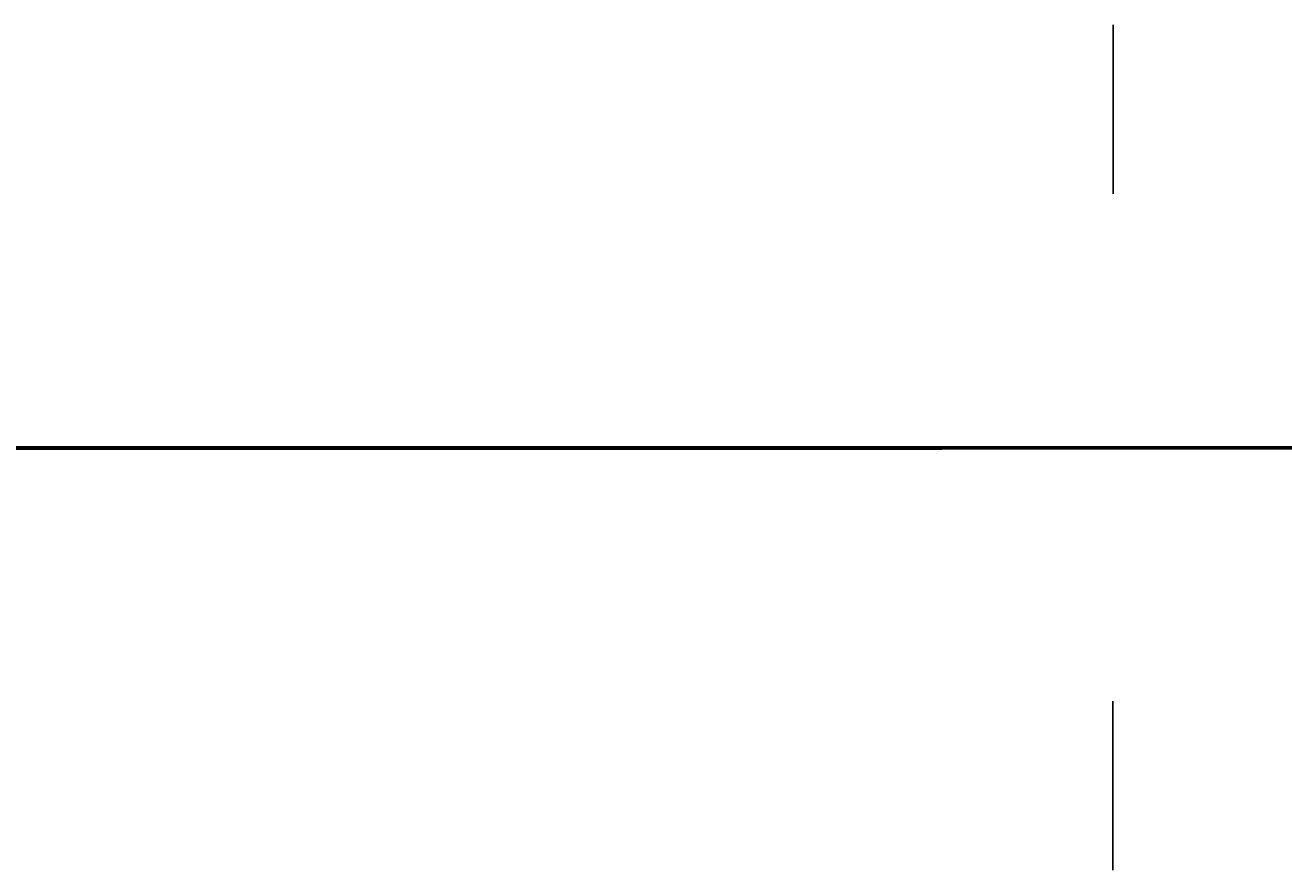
# Model space of a CAD drawing. Header units: millimetres. Extents: x -12354389001 to 271431, y -126469 to 48347.
# Tile 69 of 79: x -12325557679 to -12325311841, y -126072 to 41082. Entities that reach past the tile are written whole.
import ezdxf
from ezdxf.enums import TextEntityAlignment as Align

# ---------------------------------------------------------------- set-up
doc = ezdxf.new("R2010")
doc.units = ezdxf.units.MM
for name, pattern in [('1', [0]), ('4', [5, 3, -2]), ('BGS', [10, 0, 10])]:
    doc.linetypes.add(name, pattern=pattern)
doc.layers.get('0').update_dxf_attribs({"lineweight": 9})
doc.layers.add('00 opisy', color=7, linetype='Continuous', lineweight=25)
doc.layers.add('EBUPP', color=7, linetype='1', lineweight=30)
for name, color, linetype in [('EADOD', 7, 'Continuous'), ('EBUOA', 7, 'Continuous'), ('EDZPD', 3, '1'), ('OPIS', 7, '1'), ('SDROK', 7, 'Continuous'), ('SDRPK', 7, '1'), ('SZNPM', 7, 'Continuous'), ('SZOPO', 7, 'BGS'), ('SZZPZ', 102, 'Continuous'), ('UCCOA', 6, 'Continuous'), ('UCCOO', 6, 'Continuous'), ('UCCPOR', 6, '1'), ('UCCTO', 6, 'Continuous'), ('UEEOO', 1, 'Continuous'), ('UEEPA', 1, '1'), ('UEEPON', 1, '1'), ('UEETO', 1, 'Continuous'), ('UGGOA', 2, 'Continuous'), ('UGGOO', 2, 'Continuous'), ('UGGPA', 2, '1'), ('UGGPOR', 2, '1'), ('UKKOA', 7, 'Continuous'), ('UKKOO', 1, 'Continuous'), ('UKKPA', 1, '1'), ('UKKPB', 1, '1'), ('UKKTO', 1, 'Continuous'), ('UTTOA', 7, 'Continuous'), ('UTTOO', 2, 'Continuous'), ('UTTPA', 1, '1'), ('UTTPO', 1, '1'), ('UTTTO', 2, 'Continuous'), ('UWWOO', 5, 'Continuous'), ('UWWPA', 5, '1'), ('UWWPO', 5, '4'), ('UWWTO', 5, 'Continuous'), ('WUKOS', 7, 'Continuous'), ('WUKPS', 7, '1'), ('ZAKRES', 2, '1')]:
    doc.layers.add(name, color=color, linetype=linetype)
doc.styles.get("Standard").update_dxf_attribs({"font": 'arial.ttf'})

# ---------------------------------------------------------------- blocks, each defined once
blk = doc.blocks.new('GRO')
blk.add_circle((0, 0), 0.09)
blk = doc.blocks.new('DLI')
blk.add_circle((0, 0), 0.09)
for centre, start, end in [((0, 0.750093), 30.14144, 149.85856), ((-0.713298, 0.231779), 102.145781, 221.858708), ((0.713298, 0.231779), 318.141292, 77.854219), ((-0.440797, -0.606751), 174.149498, 293.852913), ((0.440797, -0.606751), 246.147087, 5.850502)]:
    blk.add_arc(centre, 0.75, start, end)
blk = doc.blocks.new('TRA')
for p, q in [((-5.5, 2.7539), (-5.5, 1.7539)), ((-4.5, 2.7539), (-4.5, 1.7539)), ((4.5, 2.7539), (4.5, 1.7539)), ((5.5, 2.7539), (5.5, 1.7539)), ((-0.5, -2.2461), (-0.5, -3.2461)), ((0.5, -2.2461), (0.5, -3.2461))]:
    blk.add_line(p, q)
blk = doc.blocks.new('SLS')
blk.add_circle((0, 0), 0.35)
blk = doc.blocks.new('LAT')
for p, q in [((0, 1.2), (0, 2)), ((-2, 0), (-1.2, 0)), ((1.2, 0), (2, 0)), ((0, -1.2), (0, -2))]:
    blk.add_line(p, q)
blk = doc.blocks.new('USW')
blk.add_line((0, -0.35), (0, 0.35))
blk = doc.blocks.new('ZAS')
for p, q in [((0.25, 0.25), (-0.25, 0.25)), ((-0.25, 0.25), (-0.25, -0.25)), ((0.25, -0.25), (0.25, 0.25)), ((-0.25, -0.25), (0.25, -0.25))]:
    blk.add_line(p, q)
blk = doc.blocks.new('WLD')
for p, q in [((0.75, 0.5), (-0.75, 0.5)), ((-0.75, 0.5), (-0.75, -0.5)), ((0.75, -0.5), (0.75, 0.5)), ((-0.75, -0.5), (0.75, -0.5))]:
    blk.add_line(p, q)
blk = doc.blocks.new('KRA')
for p, q in [((-0.75, -0.3571), (-0.75, 0.3571)), ((-0.75, 0.3571), (0.75, 0.3571)), ((-0.25, -0.3571), (-0.25, 0.3571)), ((0.25, -0.3571), (0.25, 0.3571)), ((0.75, 0.3571), (0.75, -0.3571)), ((0.75, -0.3571), (-0.75, -0.3571))]:
    blk.add_line(p, q)
blk = doc.blocks.new('WLZ')
blk.add_circle((0, 0), 0.4)
blk = doc.blocks.new('HYP')
for p, q in [((0, 1.5), (-0.5303, 0.9697)), ((0, 1.5), (0.5303, 0.9697)), ((0, 0.75), (0, 1.5))]:
    blk.add_line(p, q)
blk.add_circle((0, 0), 0.75)
blk = doc.blocks.new('WSP')
blk.add_circle((0, 0), 0.09)
blk = doc.blocks.new('Wrocławska 82')
at = {"layer": 'EBUPP', "linetype": '1'}
for p, q in [((-294961.41, 34116.26), (-294947.62, 34112.88)), ((-294947.62, 34112.88), (-294954, 34086.92)), ((-294957.22, 34066.8), (-294945.09, 34063.89)), ((-294945.09, 34063.89), (-294948.38, 34050.23)), ((-294948.38, 34050.23), (-294956.95, 34052.29)), ((-294957.79, 33767.56), (-294948.76, 33765)), ((-294947.46, 33760.77), (-294966.13, 33766.05)), ((-294948.76, 33765), (-294949.77, 33761.43))]:
    blk.add_line(p, q, dxfattribs=at)
at = {"layer": 'EDZPD', "linetype": '1'}
for p, q in [((-294962.75, 34165.37), (-294953.03, 34160.59)), ((-294953.03, 34160.59), (-294952.3, 34161.75)), ((-294953.03, 34160.59), (-294942.91, 34153.51)), ((-294974.48, 34137.71), (-294952.4, 34131.45)), ((-294952.4, 34131.45), (-294915.31, 34103.03)), ((-294944.14, 33828.21), (-294970.04, 33781.51)), ((-294952.75, 33776.32), (-294970.04, 33781.51)), ((-294941.48, 33773.08), (-294952.75, 33776.32))]:
    blk.add_line(p, q, dxfattribs=at)
at = {"layer": 'SDRPK', "linetype": '4'}
for p, q in [((-294936.37, 34149.84), (-294948.23, 34160.54)), ((-294946.21, 34113.43), (-294962.25, 34117.57)), ((-294949.62, 34099.65), (-294946.25, 34113.27)), ((-294953.15, 34085.5), (-294950.03, 34097.9)), ((-294948.03, 34080.85), (-294944.43, 34095.38)), ((-294975.1, 34087.36), (-294948.03, 34080.85)), ((-294969.79, 34084.61), (-294938.43, 34076.84)), ((-294943.75, 34064.62), (-294955.23, 34067.35)), ((-294947.72, 34049), (-294943.75, 34064.62)), ((-294940.76, 34058.93), (-294947.62, 34030.01)), ((-294956.06, 34051.02), (-294947.72, 34049)), ((-294947.62, 34030.01), (-294956.07, 34032.28)), ((-294956.61, 34031.59), (-294947.23, 34029.26)), ((-294957.16, 34029.29), (-294947.79, 34026.94)), ((-294956.76, 34028.7), (-294948.63, 34026.34)), ((-294948.63, 34026.34), (-294954.72, 34000.35)), ((-294946.62, 34000), (-294947.83, 33994.94)), ((-294947.88, 33980.83), (-294948.57, 33977.99)), ((-294948.57, 33977.99), (-294947.33, 33977.69)), ((-294927.78, 33960.8), (-294956.72, 33967.7)), ((-294936.94, 33959.82), (-294956.95, 33964.74)), ((-294957.07, 33964.17), (-294937.08, 33959.26)), ((-294925.32, 33950.59), (-294953.66, 33957.6)), ((-294925.94, 33948.46), (-294954.21, 33955.52)), ((-294944.97, 33853.92), (-294947.85, 33854.58)), ((-294945.72, 33850.96), (-294948.55, 33851.61)), ((-294945.09, 33843.34), (-294950.18, 33844.51)), ((-294933.49, 33838.09), (-294950.76, 33842.07))]:
    blk.add_line(p, q, dxfattribs=at)
at = {"layer": 'SDRPK', "linetype": '1'}
for p, q in [((-294955.45, 34157.47), (-294950.57, 34155.53)), ((-294950.57, 34155.53), (-294948.31, 34154.25)), ((-294948.31, 34154.25), (-294944.5, 34151.75)), ((-294956.21, 34149.98), (-294952.17, 34148.41)), ((-294952.17, 34148.41), (-294944.24, 34144.81)), ((-294954.93, 34138.08), (-294948.46, 34134.8)), ((-294955.86, 34135.96), (-294950.03, 34134.31)), ((-294948.46, 34134.8), (-294943.44, 34131.93)), ((-294952.59, 34130.9), (-294945.48, 34128.5)), ((-294950.82, 34099.91), (-294949, 34099.47)), ((-294949, 34099.47), (-294949.44, 34097.66)), ((-294949.44, 34097.66), (-294951.25, 34098.1)), ((-294945.12, 34073.41), (-294967.36, 34078.53)), ((-294946.96, 34068.29), (-294957.67, 34071.01)), ((-294947.74, 34027.16), (-294943.5, 34044.93)), ((-294954.13, 34000.06), (-294947.74, 34027.16)), ((-294944.96, 34015.14), (-294948.58, 34000.03)), ((-294948.59, 34000), (-294949.75, 33994.98)), ((-294948.58, 34000.03), (-294948.59, 34000)), ((-294998.3, 33993.18), (-294919.48, 33973.86)), ((-294914.93, 33943.43), (-295031.34, 33971.7)), ((-294931.78, 33940.05), (-295016.3, 33960.57)), ((-295004.82, 33901.12), (-294946.88, 33887.19)), ((-295012.32, 33898.07), (-294945.64, 33882.04)), ((-294948.29, 33852.75), (-294946.35, 33860.94)), ((-294950.85, 33841.69), (-294948.29, 33852.75)), ((-294953.95, 33827.95), (-294950.85, 33841.69)), ((-294948.21, 33800.64), (-294941.91, 33811.42)), ((-294954.83, 33797.75), (-294947.12, 33810.13)), ((-294956.79, 33778.21), (-294938.53, 33808.25)), ((-294960.6, 33779.86), (-294948.21, 33800.64)), ((-294957.97, 33780.46), (-294945.76, 33800.59)), ((-294952.67, 33776.24), (-294956.79, 33778.21)), ((-294955.96, 33772.66), (-294952.67, 33776.24)), ((-294952.67, 33776.24), (-294941.94, 33773.11)), ((-294955.96, 33772.66), (-294943.33, 33768.4)), ((-294955.54, 33766.92), (-294953, 33767.79)), ((-294953, 33767.79), (-294945.02, 33765.21))]:
    blk.add_line(p, q, dxfattribs=at)
for centre, radius, start, end in [((-294967.8226, 34120.3478), 34.68, 49.17378, 69.53977), ((-294965.4291, 34088.9844), 47.87, 57.72881, 71.2351), ((-294938.5318, 33995.4953), 11.23, 182.63004, 257.77389), ((-295088.0399, 34062.9623), 237.41, 305.986217, 310.743054), ((-294954.7419, 33876.9756), 8.71, 274.29254, 315.40169)]:
    blk.add_arc(centre, radius, start, end, dxfattribs=at)
at = {"layer": 'SDRPK', "linetype": '4'}
for centre, radius, start, end in [((-294942.709, 33993.6539), 5.28, 165.90179, 230.32434), ((-294956.2906, 33979.2186), 9.09, 271.01211, 350.31905)]:
    blk.add_arc(centre, radius, start, end, dxfattribs=at)
at = {"layer": 'SZOPO', "linetype": 'BGS'}
for p, q in [((-294994.54, 34142.76), (-294952.81, 34130.7)), ((-294952.81, 34130.7), (-294936.76, 34103.87)), ((-294949.51, 33980.38), (-294954.3, 33981.65)), ((-294950.32, 33977.21), (-294949.51, 33980.38)), ((-294948.39, 33966.54), (-294955.72, 33968.35)), ((-294908.65, 33956.75), (-294948.39, 33966.54)), ((-294957.26, 33963.65), (-294908.99, 33951.6)), ((-294941.21, 33878.08), (-294951.57, 33869.67)), ((-294953.67, 33870.15), (-294951.59, 33869.65)), ((-294959.57, 33831.63), (-294945.8, 33826.27)), ((-294954.13, 33810.71), (-294944.55, 33828.03))]:
    blk.add_line(p, q, dxfattribs=at)
blk.add_arc((-294956.4699, 33979.345), 6.51, 172.89713, 340.85493, dxfattribs=at)
at = {"layer": 'UCCOA'}
blk.add_line((-294950.6205, 33833.8036), (-294944.5623, 33833.8036), dxfattribs=at)
at = {"layer": 'UCCPOR', "linetype": '1'}
for p, q in [((-294949.11, 34099.02), (-294945.35, 34097.99)), ((-294949.28, 34098.33), (-294945.53, 34097.33)), ((-294956.44, 34040.01), (-294936.64, 34034.96)), ((-294956.64, 34039.18), (-294936.84, 34034.13)), ((-294985.71, 33848.14), (-294944.05, 33838.05)), ((-294943.3, 33837.07), (-294985.96, 33847.19))]:
    blk.add_line(p, q, dxfattribs=at)
at = {"layer": 'UCCTO'}
blk.add_line((-294952.9368, 33835.1101), (-294944.1969, 33835.1101), dxfattribs=at)
at = {"layer": 'UEEPON', "linetype": '1'}
for p, q in [((-294953.03, 34160.62), (-294955.64, 34161.7)), ((-294952.55, 34161.24), (-294954.78, 34160.87)), ((-294952.55, 34161.24), (-294949.08, 34158.33)), ((-294949.46, 34159.18), (-294952.55, 34161.24)), ((-294952.45, 34160.23), (-294953.03, 34160.62)), ((-294948.24, 34157.15), (-294952.45, 34160.23)), ((-294946.53, 34157.2), (-294949.46, 34159.18)), ((-294951.89, 34156.92), (-294954.27, 34158.42)), ((-294949.08, 34158.33), (-294946.79, 34156.5)), ((-294944.34, 34154.33), (-294948.24, 34157.15)), ((-294949.51, 34155.42), (-294951.89, 34156.92)), ((-294951.46, 34152.01), (-294960.18, 34155.61)), ((-294945.68, 34153.23), (-294949.51, 34155.42)), ((-294949.5, 34150.77), (-294951.46, 34152.01)), ((-294945.82, 34148.36), (-294949.5, 34150.77)), ((-294953.52, 34134.68), (-294945.83, 34131.77)), ((-294950.69, 34131.89), (-294954.12, 34133.58)), ((-294943.82, 34128.34), (-294950.69, 34131.89)), ((-294948.42, 34095.67), (-294942.88, 34094.2)), ((-294949.44, 34094.53), (-294949.24, 34095.31)), ((-294950.15, 34091.81), (-294949.44, 34094.53)), ((-294951.59, 34086.21), (-294950.15, 34091.81)), ((-294953.97, 34077.96), (-294940.57, 34074.81)), ((-294945.62, 34043.21), (-294947.9, 34032.87)), ((-294952.77, 34028.07), (-294951.81, 34032.43)), ((-294951.81, 34032.43), (-294948.36, 34031.31)), ((-294948.03, 34032.38), (-294948.36, 34031.31)), ((-294948.36, 34031.31), (-294952.96, 34014.14)), ((-294948.36, 34031.31), (-294945.72, 34030.45)), ((-294953.36, 34027.39), (-294952.77, 34028.07)), ((-294952.96, 34014.14), (-294953.69, 34011.43)), ((-294945.69, 33976.8), (-294957.92, 33979.71)), ((-294946.37, 33878.56), (-294949.51, 33877.4)), ((-294956.94, 33877.55), (-294949.51, 33877.4)), ((-294943.18, 33876.38), (-294954.71, 33875.75)), ((-294942.44, 33875.98), (-294951.16, 33869.48)), ((-294951.16, 33869.48), (-294951.89, 33869.2)), ((-294951.89, 33869.2), (-294955.62, 33869.1)), ((-294947.57, 33853.12), (-294946.27, 33857.49)), ((-294948.4, 33850.03), (-294947.57, 33853.12)), ((-294949.13, 33847.32), (-294948.4, 33850.03)), ((-294950.27, 33843.09), (-294949.13, 33847.32)), ((-294950.66, 33840.52), (-294950.27, 33843.09)), ((-294951.68, 33832.07), (-294950, 33841.8)), ((-294951.64, 33834.4), (-294950.66, 33840.52)), ((-294953.67, 33822.06), (-294951.64, 33834.4)), ((-294953.21, 33822.09), (-294951.68, 33832.07)), ((-294947.45, 33818.81), (-294945.34, 33821.98)), ((-294944.96, 33815.16), (-294947.45, 33818.81)), ((-294950.68, 33815.03), (-294945.69, 33817.59)), ((-294947.33, 33815.97), (-294946.84, 33816.6)), ((-294949.36, 33813.3), (-294947.33, 33815.97)), ((-294952.73, 33811.22), (-294950.68, 33815.03)), ((-294950.68, 33815.03), (-294948.06, 33813.71)), ((-294949.38, 33812.64), (-294948.09, 33813.5)), ((-294954.26, 33806.28), (-294949.36, 33813.3)), ((-294952.57, 33809.02), (-294949.38, 33812.64)), ((-294952.98, 33810.77), (-294952.73, 33811.22)), ((-294954.03, 33808.74), (-294952.98, 33810.77)), ((-294956.33, 33803.89), (-294952.57, 33809.02)), ((-294944.01, 33795.46), (-294949.29, 33786.62)), ((-294949.29, 33786.62), (-294951.93, 33782.3)), ((-294951.93, 33782.3), (-294953.34, 33779.99))]:
    blk.add_line(p, q, dxfattribs=at)
for centre, radius, start, end in [((-294948.7016, 34095.1976), 0.55, 59.20254, 168.20275), ((-294953.6858, 34086.8102), 2.18, 248.63385, 344.01946)]:
    blk.add_arc(centre, radius, start, end, dxfattribs=at)
at = {"layer": 'UEETO'}
blk.add_line((-294958.5527, 34024.4448), (-294949.5413, 34024.4448), dxfattribs=at)
at = {"layer": 'UGGPOR', "linetype": '1'}
for p, q in [((-294949.06, 34159.26), (-294951.38, 34161.48)), ((-294948.81, 34159.02), (-294949.06, 34159.26)), ((-294947.81, 34158.02), (-294948.81, 34159.02)), ((-294945.29, 34155.5), (-294947.81, 34158.02)), ((-294960.53, 34134.8), (-294952.14, 34131.8)), ((-294961.24, 34134.75), (-294952.16, 34131.81)), ((-294952.14, 34131.8), (-294949.71, 34130.27)), ((-294949.71, 34130.27), (-294945.24, 34127.47)), ((-294960.48, 33823.58), (-294950.21, 33818.3)), ((-294950.21, 33818.3), (-294949.66, 33817.84)), ((-294949.66, 33817.84), (-294947.48, 33816.14)), ((-294947.48, 33816.14), (-294947.2, 33815.93)), ((-294942.75, 33803.94), (-294948.61, 33794.28)), ((-294948.61, 33794.28), (-294949.43, 33792.91)), ((-294949.43, 33792.91), (-294951.87, 33788.89)), ((-294951.87, 33788.89), (-294952.73, 33787.46)), ((-294952.73, 33787.46), (-294952.91, 33787.16)), ((-294952.91, 33787.16), (-294953.08, 33786.88)), ((-294953.08, 33786.88), (-294954.82, 33783.69)), ((-294954.35, 33777.52), (-294951.16, 33776.57)), ((-294951.16, 33776.57), (-294946.65, 33775.24))]:
    blk.add_line(p, q, dxfattribs=at)
at = {"layer": 'UKKOA'}
for p, q in [((-294957.9787, 33865.6433), (-294951.5948, 33865.6433)), ((-294948.54, 33865.04), (-294951.5948, 33865.6433)), ((-294947.5868, 33864.8153), (-294944.3949, 33864.8153)), ((-294949.67, 33856.72), (-294951.7406, 33855.2691)), ((-294958.1246, 33855.2691), (-294951.7406, 33855.2691)), ((-294959.0418, 33844.5456), (-294952.723, 33844.5456)), ((-294952.33, 33842.82), (-294952.723, 33844.5456)), ((-294953.59, 33835.45), (-294950.8373, 33835.7616)), ((-294950.8373, 33835.7616), (-294944.9093, 33835.7616)), ((-294954.554, 33821.4063), (-294948.626, 33821.4063)), ((-294944.33, 33820.89), (-294948.626, 33821.4063)), ((-294956.3519, 33770.4475), (-294949.9679, 33770.4475))]:
    blk.add_line(p, q, dxfattribs=at)
at = {"layer": 'UKKPB', "linetype": '1'}
for p, q in [((-294960.25, 34153.01), (-294953.06, 34148.36)), ((-294952.52, 34146.96), (-294960.88, 34152.38)), ((-294953.06, 34148.36), (-294944.46, 34142.79)), ((-294944.34, 34141.67), (-294952.52, 34146.96)), ((-294944.38, 34112.97), (-294963.4, 34118.26)), ((-294948.43, 34095.27), (-294946.28, 34103.87)), ((-294949.05, 34092.75), (-294948.43, 34095.27)), ((-294949.93, 34089.16), (-294949.05, 34092.75)), ((-294953.35, 34075.31), (-294949.93, 34089.16)), ((-294953.55, 34072.54), (-294950.2, 34071.76)), ((-294950.2, 34071.76), (-294946.6, 34070.92)), ((-294946.26, 34016), (-294949.85, 34000.05)), ((-294953.09, 33985.17), (-294949.86, 34000)), ((-294949.86, 34000), (-294949.85, 34000.05)), ((-294952.38, 33994.89), (-294953.24, 33985.21)), ((-294937.68, 33981.03), (-294952.74, 33984.89)), ((-294948.26, 33865.31), (-294946.04, 33867.16)), ((-294954.13, 33864.72), (-294948.79, 33865.04)), ((-294948.58, 33864.54), (-294949.01, 33861.37)), ((-294949.01, 33861.37), (-294949.09, 33860.82)), ((-294949.09, 33860.82), (-294949.61, 33857.01)), ((-294956.79, 33859.14), (-294946.99, 33856.79)), ((-294953.45, 33835.71), (-294946.75, 33857.58)), ((-294973.28, 33838.16), (-294949.78, 33856.44)), ((-294949.78, 33856.44), (-294951.19, 33848.93)), ((-294951.19, 33848.93), (-294951.29, 33848.4)), ((-294951.29, 33848.4), (-294952.28, 33843.12)), ((-294970.53, 33846.83), (-294952.62, 33842.87)), ((-294952.62, 33842.87), (-294962.55, 33843.82)), ((-294952.45, 33842.55), (-294954.8, 33835.69)), ((-294948.59, 33810.03), (-294941.1, 33818.96)), ((-294948.77, 33809.82), (-294948.59, 33810.03)), ((-294948.92, 33809.54), (-294948.77, 33809.82)), ((-294950.81, 33806.08), (-294948.92, 33809.54)), ((-294956.66, 33795.93), (-294950.81, 33806.08)), ((-294957.72, 33770.03), (-294951.64, 33768.39)), ((-294951.64, 33768.39), (-294951.11, 33768.25)), ((-294951.11, 33768.25), (-294946.23, 33766.93))]:
    blk.add_line(p, q, dxfattribs=at)
at = {"layer": 'UKKTO'}
for p, q in [((-294949.587, 34105.7562), (-294940.3042, 34105.7562)), ((-294953.865, 34069.8912), (-294944.9079, 34069.8912)), ((-294955.1919, 34020.8898), (-294945.9634, 34020.8898)), ((-294960.5532, 33865.7433), (-294951.4876, 33865.7433)), ((-294948.54, 33865.04), (-294951.4876, 33865.7433)), ((-294952.7516, 33865.0572), (-294943.6859, 33865.0572)), ((-294958.9302, 33858.3962), (-294949.8645, 33858.3962)), ((-294946.63, 33858.07), (-294949.8645, 33858.3962)), ((-294949.67, 33856.72), (-294951.2544, 33855.2569)), ((-294960.2115, 33855.2569), (-294951.2544, 33855.2569)), ((-294952.33, 33842.82), (-294956.7069, 33844.7827)), ((-294959.8331, 33838.1898), (-294950.8217, 33838.1898)), ((-294953.59, 33835.45), (-294950.9552, 33833.7539)), ((-294950.9552, 33833.7539), (-294941.9438, 33833.7539))]:
    blk.add_line(p, q, dxfattribs=at)
at = {"layer": 'UTTPO', "linetype": '1'}
for p, q in [((-294946.87, 34117.37), (-295012.89, 34133.94)), ((-294952.8, 34132.8), (-294953.44, 34132.98)), ((-294952.57, 34132.47), (-294952.8, 34132.8)), ((-294951.83, 34132.15), (-294952.5, 34132.63)), ((-294951.69, 34131.22), (-294952.57, 34132.47)), ((-294948.19, 34129.98), (-294951.83, 34132.15)), ((-294948.88, 34129.23), (-294951.69, 34131.22)), ((-294942.43, 34126.55), (-294948.19, 34129.98)), ((-294947.65, 34128.36), (-294948.88, 34129.23)), ((-294946.67, 34127.66), (-294947.65, 34128.36)), ((-294947.14, 34114.82), (-294960.94, 34118.21)), ((-294954.24, 34083.37), (-294946.26, 34117)), ((-294948.89, 34096.58), (-294946.94, 34104.8)), ((-294950.57, 34086.08), (-294948.89, 34096.58)), ((-294950.67, 34083.59), (-294950.57, 34086.08)), ((-294950.19, 34079.58), (-294950.67, 34083.59)), ((-294941.69, 34080.25), (-294954.24, 34083.37)), ((-294951.43, 34076.64), (-294980.62, 34082.15)), ((-294944.38, 34077.97), (-294950.19, 34079.58)), ((-294949.95, 34076.36), (-294951.43, 34076.64)), ((-294930.12, 34072.62), (-294949.95, 34076.36)), ((-294962.68, 34070.97), (-294951.15, 34068.22)), ((-294951.15, 34068.22), (-294950.45, 34068.06)), ((-294950.45, 34068.06), (-294949.69, 34067.86)), ((-294949.69, 34067.86), (-294945.54, 34066.81)), ((-294944.92, 34053.95), (-294951.11, 34043.8)), ((-294951.11, 34043.8), (-294956.08, 34033.41)), ((-294949.16, 33991.21), (-294941.26, 34025.31)), ((-294953.65, 33976.26), (-294949.16, 33991.21))]:
    blk.add_line(p, q, dxfattribs=at)
at = {"layer": 'UTTTO'}
for p, q in [((-294957.1862, 34117.9361), (-294948.9891, 34117.9361)), ((-294946.38, 34117.28), (-294948.9891, 34117.9361)), ((-294955.485, 34066.5254), (-294946.6626, 34064.6897))]:
    blk.add_line(p, q, dxfattribs=at)
at = {"layer": 'UWWPO', "linetype": '1'}
for p, q in [((-294949.36, 34157.83), (-294953.2, 34161.67)), ((-294950.23, 34157.43), (-294954.49, 34160.18)), ((-294949.26, 34157.72), (-294949.36, 34157.83)), ((-294945.87, 34154.36), (-294949.26, 34157.72)), ((-294948.12, 34156.07), (-294950.23, 34157.43)), ((-294943.68, 34152.66), (-294948.12, 34156.07)), ((-294955.45, 34080.63), (-294942.2, 34077.24)), ((-294943.42, 34063.42), (-294948.35, 34042.69)), ((-294948.35, 34042.69), (-294948.8, 34040.81)), ((-294948.8, 34040.81), (-294953.99, 34019.03)), ((-294953.66, 34018.3), (-294948.83, 34016.02)), ((-294948.83, 34016.02), (-294947.07, 34015.19)), ((-294947.13, 34001.25), (-294947.43, 34000)), ((-294947.43, 34000), (-294948.07, 33997.32)), ((-294948.07, 33997.32), (-294948.45, 33995.07)), ((-294948.45, 33995.07), (-294948.77, 33993.16)), ((-294948.77, 33993.16), (-294949.18, 33990.7)), ((-294949.18, 33990.7), (-294949.22, 33984.45)), ((-294949, 33981.43), (-294985.07, 33990.3)), ((-294949.22, 33984.45), (-294949, 33981.43)), ((-294932.06, 33977.25), (-294949, 33981.43)), ((-294944.95, 33880.83), (-294969.92, 33886.6)), ((-294945.13, 33879.68), (-294967.28, 33884.91)), ((-294949.16, 33865.28), (-294937.66, 33878.28)), ((-294952.32, 33868.46), (-294949.16, 33865.28)), ((-294957, 33856.39), (-294949.16, 33865.28)), ((-294956.83, 33856.04), (-294952.74, 33852.1)), ((-294952.74, 33852.1), (-294951.35, 33850.75)), ((-294951.35, 33850.75), (-294944.84, 33844.45)), ((-294955.52, 33787.16), (-294952.27, 33786.2)), ((-294952.27, 33786.2), (-294945.86, 33784.24))]:
    blk.add_line(p, q, dxfattribs=at)
at = {"layer": 'UWWTO'}
blk.add_line((-294958.575, 33859.3515), (-294949.835, 33859.3515), dxfattribs=at)
at = {"layer": 'WUKPS', "linetype": '1'}
for p, q in [((-294952, 34120.44), (-294999.11, 34132.79)), ((-294955.48, 34122.86), (-294952, 34120.44)), ((-294952.21, 34120.58), (-294952.24, 34120.54)), ((-294941.15, 33878.53), (-294952.17, 33869.75)), ((-294951.63, 33872.12), (-294941.15, 33878.53)), ((-294948.89, 33873.79), (-294948.3, 33872.83)), ((-294952.17, 33869.75), (-294967.58, 33873.63)), ((-294950.59, 33872.75), (-294950.23, 33872.16)), ((-294954.54, 33871.96), (-294951.63, 33872.12)), ((-294952.41, 33872.08), (-294952.29, 33869.78))]:
    blk.add_line(p, q, dxfattribs=at)
at = {"layer": 'ZAKRES', "linetype": '1'}
for p, q in [((-295022.58, 34151.49), (-294952.41, 34131.44)), ((-294952.41, 34131.44), (-294915.26, 34102.99)), ((-294944.15, 33828.28), (-294970.02, 33781.54))]:
    blk.add_line(p, q, dxfattribs=at)
at = {"layer": 'EADOD'}
for p in [(-294953.03, 34160.59), (-294952.4, 34131.45)]:
    blk.add_blockref('GRO', p, dxfattribs=at)
at = {"layer": 'SZZPZ'}
for name, p in [('TRA', (-294955.89, 34158.84)), ('DLI', (-294954.49, 34129.6)), ('DLI', (-294946.03, 34126.25)), ('TRA', (-294942.68, 34121.75)), ('DLI', (-294949.14, 34121.25)), ('DLI', (-294947.78, 34119.75)), ('TRA', (-294951.8, 34116.57)), ('TRA', (-294944.4, 34105.08)), ('TRA', (-294948.76, 34089.09)), ('DLI', (-294947.8, 34086.86)), ('DLI', (-294949.21, 34081.47)), ('TRA', (-294949.01, 34075.48)), ('DLI', (-294949.98, 34043.64)), ('TRA', (-294951.54, 34037.12)), ('DLI', (-294950.14, 34024.88)), ('TRA', (-294956.74, 34015.05)), ('DLI', (-294952.92, 34015.43)), ('DLI', (-294947.48, 33978.96)), ('TRA', (-294949.24, 33975.78)), ('TRA', (-294953.19, 33972.07)), ('DLI', (-294951.73, 33959.72)), ('TRA', (-294942.22, 33956.33)), ('TRA', (-294953.9, 33933.13)), ('TRA', (-294945.72, 33916.1)), ('TRA', (-294957.4, 33901.43)), ('TRA', (-294954.96, 33876.13)), ('DLI', (-294947.39, 33875.15)), ('DLI', (-294946.73, 33874.86)), ('DLI', (-294949.72, 33874.29)), ('DLI', (-294952.1, 33872.96)), ('TRA', (-294944.98, 33831.23)), ('TRA', (-294951.56, 33823.73)), ('DLI', (-294948.85, 33824.75)), ('DLI', (-294951.39, 33820.12)), ('TRA', (-294953.44, 33816.24)), ('TRA', (-294943.8, 33789.36)), ('DLI', (-294947.02, 33789.43)), ('DLI', (-294948.99, 33786.12)), ('DLI', (-294950.85, 33782.69)), ('TRA', (-294947.19, 33777.94))]:
    blk.add_blockref(name, p, dxfattribs=at)
at = {"layer": 'UEEPA'}
for p, rotation in [((-294945.66, 34148.17), 281.6799970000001), ((-294947.95, 34032.62), 89.99999900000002), ((-294949.89, 33842.02), 83.86998600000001), ((-294947.85, 33813.58), 20.020012)]:
    blk.add_blockref('LAT', p, dxfattribs=dict(at, rotation=rotation))
for p in [(-294947.95, 34032.62), (-294949.89, 33842.02), (-294947.85, 33813.58)]:
    blk.add_blockref('SLS', p, dxfattribs=at)
at = {"layer": 'UGGOO', "rotation": 212.480003}
blk.add_blockref('USW', (-294952.16, 34131.81), dxfattribs=at)
at = {"layer": 'UGGPA'}
for p, rotation in [((-294947.34, 33816.03), 322.06), ((-294952.82, 33787.31), 58.869991)]:
    blk.add_blockref('ZAS', p, dxfattribs=dict(at, rotation=rotation))
at = {"layer": 'UKKPA'}
for name, p, rotation in [('KRA', (-294952.3, 33995.41), 77.96998700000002), ('WLD', (-294953.24, 33984.95), 345.490001), ('WLD', (-294948.54, 33865.04), 85.029999), ('WLD', (-294946.63, 33858.07), 82.429991), ('WLZ', (-294948.78, 33809.8), 61.330007)]:
    blk.add_blockref(name, p, dxfattribs=dict(at, rotation=rotation))
for p in [(-294949.67, 33856.72), (-294952.33, 33842.82)]:
    blk.add_blockref('WLZ', p, dxfattribs=at)
at = {"layer": 'UTTPA', "rotation": 343.620001}
blk.add_blockref('WLD', (-294952.96, 34132.84), dxfattribs=at)
at = {"layer": 'UWWPA'}
blk.add_blockref('HYP', (-294952.75, 33868.74), dxfattribs=at)
at = {"layer": 'WUKOS'}
for p in [(-294952.37, 34131.24), (-294951.95, 34120.47), (-294948.28, 34049.96), (-294951.56, 34011.95), (-294951.16, 34011.86), (-294952.36, 33995.41), (-294947.42, 33991.89), (-294949.58, 33980.42), (-294950.47, 33972.36), (-294953.11, 33872.17), (-294951.76, 33869.55), (-294949.95, 33841.98), (-294947.48, 33810.31), (-294952.63, 33776.45), (-294952.72, 33775.98), (-294948.67, 33765.13)]:
    blk.add_blockref('WSP', p, dxfattribs=at)
at = {"layer": 'EBUOA', "oblique": 15}
blk.add_text('m12', height=2.5, dxfattribs=at).set_placement((-294958.36, 33754.08))
at = {"layer": 'OPIS'}
blk.add_text('Skala 1:500', height=0.2, dxfattribs=at).set_placement((-294948.42, 33713.85), align=Align.TOP_LEFT)
at = {"layer": 'SDROK', "oblique": 15}
for s, rotation, p in [('j.asf.', 76.50999, (-294948.82, 34006.83)), ('bruk', 58.09001, (-294952.18, 33805.69)), ('j.bet.', 59.7, (-294949.12, 33802.25)), ('bet.', 343.72, (-294949.52, 33772.24)), ('j.bet.', 341.37, (-294950.79, 33768.71))]:
    blk.add_text(s, height=1.5, rotation=rotation, dxfattribs=at).set_placement(p)
at = {"layer": 'SZNPM', "oblique": 15}
blk.add_text('%%U5006', height=1.8, dxfattribs=at).set_placement((-294953.94, 33876.36))
at = {"layer": 'UCCOA', "oblique": 15}
blk.add_text('212.14', height=1.8, dxfattribs=at).set_placement((-294943.92, 33836.2), align=Align.TOP_RIGHT)
blk.add_text('209.85', height=1.8, dxfattribs=at).set_placement((-294947.42, 33833.98))
at = {"layer": 'UCCOO', "oblique": 15}
blk.add_text('c.o', height=1.8, rotation=345.68, dxfattribs=at).set_placement((-294949.73, 34037.52))
at = {"layer": 'UCCTO', "oblique": 15}
blk.add_text('971b-1-17', height=1.5, dxfattribs=at).set_placement((-294943.66, 33837.11), align=Align.TOP_RIGHT)
at = {"layer": 'UEEOO', "oblique": 15}
for rotation, p in [(337.52, (-294956.04, 34163)), (327.77, (-294952.11, 34158.28)), (73.14159, (-294951.25, 34091.38)), (345.06, (-294957.09, 34027.83)), (74.93001, (-294948.38, 33849.42)), (62.48999, (-294952.75, 33811.06)), (58.60001, (-294953.45, 33782.04))]:
    blk.add_text('eNA', height=1.8, rotation=rotation, dxfattribs=at).set_placement(p, align=Align.TOP_LEFT)
at = {"layer": 'UEETO', "oblique": 15}
for s, rotation, p in [('1-1.2/98', 74.02826, (-294952.36, 34087.42)), ('1-1.2/93', 348.25462, (-294957.11, 34079.67)), ('1-1.3/61', 76.09223, (-294953.59, 34010.76)), ('1-1.2/86', 74.25868, (-294949.42, 33843.91)), ('1-1.3/43', 68.19858, (-294955.72, 33818.38))]:
    blk.add_text(s, height=1.5, rotation=rotation, dxfattribs=at).set_placement(p, align=Align.TOP_LEFT)
blk.add_text('921d-3-10', height=1.5, dxfattribs=at).set_placement((-294958.42, 34026.44), align=Align.TOP_LEFT)
at = {"layer": 'UGGOA', "oblique": 15}
for p in [(-294948.59, 33815.41), (-294952.33, 33787.04)]:
    blk.add_text('g', height=1.8, dxfattribs=at).set_placement(p)
at = {"layer": 'UGGOO', "oblique": 15}
for s, rotation, p in [('gA', 315, (-294949.16, 34159.9)), ('g90PE', 58.85999, (-294951.04, 33792.46)), ('g90PE', 343.53, (-294948.96, 33776.43))]:
    blk.add_text(s, height=1.8, rotation=rotation, dxfattribs=at).set_placement(p)
at = {"layer": 'UKKOA', "oblique": 15}
for s, p in [('212.15', (-294959.41, 34074.29)), ('k', (-294953.29, 34073.81)), ('ndn.', (-294954.33, 34068.3)), ('ndn.', (-294956.18, 33986.76)), ('k', (-294952.62, 33986.33)), ('ndo.', (-294953.72, 33865.85)), ('k', (-294949.23, 33858.66)), ('209.90', (-294954.63, 33856.22)), ('210.39', (-294955.7, 33844.6)), ('k', (-294951.93, 33843.96)), ('211.15', (-294959.16, 33838.65)), ('209.55', (-294950.82, 33835.75)), ('208.99', (-294951.59, 33822.36)), ('k', (-294949.5, 33810.97)), ('209.43', (-294956.42, 33770.53))]:
    blk.add_text(s, height=1.8, dxfattribs=at).set_placement(p, align=Align.TOP_LEFT)
for s, p in [('212.24', (-294950.95, 33866.24)), ('212.03', (-294952.08, 33845.15))]:
    blk.add_text(s, height=1.8, dxfattribs=at).set_placement(p, align=Align.RIGHT)
for s, p in [('ndn', (-294943.75, 33867.22)), ('212.24', (-294951.1, 33857.67)), ('211.93', (-294947.98, 33823.81))]:
    blk.add_text(s, height=1.8, dxfattribs=at).set_placement(p, align=Align.TOP_RIGHT)
for rotation, p in [(1.88919, (-294947.77, 33864.71)), (344.90839, (-294951.73, 33769.54))]:
    blk.add_text('k', height=1.8, rotation=rotation, dxfattribs=at).set_placement(p, align=Align.TOP_LEFT)
for s, p in [('212.10', (-294959.01, 33839.37)), ('211.95', (-294950.68, 33836.36)), ('212.04', (-294956.19, 33771.05))]:
    blk.add_text(s, height=1.8, dxfattribs=at).set_placement(p)
at = {"layer": 'UKKOO', "oblique": 15}
blk.add_text('ndn', height=1.8, dxfattribs=at).set_placement((-294948.28, 34117.13), align=Align.TOP_LEFT)
for s, rotation, p in [('k250', 76.13999, (-294949.36, 34090.79)), ('k250', 346.88, (-294949.82, 34072.91)), ('k250', 3.4, (-294958.27, 33865.62)), ('k', 81.92409, (-294950.24, 33861.21)), ('k', 83.65981, (-294952.62, 33849.77))]:
    blk.add_text(s, height=1.8, rotation=rotation, dxfattribs=at).set_placement(p, align=Align.TOP_LEFT)
at = {"layer": 'UKKTO', "oblique": 15}
for s, p in [('921d-3-20', (-294939.77, 34106.26)), ('921d-3-29', (-294945.43, 34021.39)), ('971b-1-43', (-294950.95, 33866.24)), ('971b-1-40', (-294949.33, 33858.9))]:
    blk.add_text(s, height=1.5, dxfattribs=at).set_placement(p, align=Align.RIGHT)
for s, rotation, p in [('1-1.1/156', 75.95544, (-294950.34, 34086.52)), ('1-1.1/175', 83.0838, (-294950.11, 33860.04)), ('1-1.1/176', 80.83766, (-294952.98, 33844.83))]:
    blk.add_text(s, height=1.5, rotation=rotation, dxfattribs=at).set_placement(p, align=Align.TOP_LEFT)
for s, p in [('921d-3-19', (-294953.73, 34070.39)), ('971b-1-30', (-294959.7, 33838.69))]:
    blk.add_text(s, height=1.5, dxfattribs=at).set_placement(p)
for s, p in [('971b-1-42', (-294943.15, 33867.06)), ('971b-1-39', (-294950.72, 33857.26))]:
    blk.add_text(s, height=1.5, dxfattribs=at).set_placement(p, align=Align.TOP_RIGHT)
for s, p in [('1-1.1/12', (-294954.9, 33865.68)), ('971b-1-28', (-294950.82, 33835.75))]:
    blk.add_text(s, height=1.5, dxfattribs=at).set_placement(p, align=Align.TOP_LEFT)
at = {"layer": 'UTTOA', "oblique": 15}
blk.add_text('t', height=1.8, dxfattribs=at).set_placement((-294953.56, 34133.49))
at = {"layer": 'UTTOO', "oblique": 15}
blk.add_text('215.19', height=1.8, dxfattribs=at).set_placement((-294952.19, 34132.97))
for rotation, p in [(75.83001, (-294948.31, 34099.94)), (344.6, (-294947.82, 34079.21)), (346.61, (-294951.73, 34068.63)), (66.37, (-294952.61, 34041.06)), (74.79999, (-294950.19, 33988.31))]:
    blk.add_text('tA', height=1.8, rotation=rotation, dxfattribs=at).set_placement(p)
at = {"layer": 'UTTTO', "oblique": 15}
blk.add_text('921d-3-6', height=1.5, dxfattribs=at).set_placement((-294948.45, 34119.94), align=Align.TOP_RIGHT)
for s, rotation, p in [('1-1.1/65', 346.46414, (-294959.68, 34118.81)), ('1-1.1/66', 77.81633, (-294948.77, 34101.64)), ('1-1.2/36', 350.80334, (-294953.76, 34076.7)), ('1-1.1/71', 347.78428, (-294950.16, 34068.95)), ('1-1.2/37', 65.77225, (-294952.54, 34042.89)), ('1-1.1/33', 73.4019, (-294952.12, 33984.95))]:
    blk.add_text(s, height=1.5, rotation=rotation, dxfattribs=at).set_placement(p, align=Align.TOP_LEFT)
blk.add_text('921d-3-10', height=1.5, rotation=348.246, dxfattribs=at).set_placement((-294945.73, 34066.54), align=Align.TOP_RIGHT)
at = {"layer": 'UWWOO', "oblique": 15}
for s, rotation, p in [('wA200', 315.31, (-294955.03, 34163.64)), ('w110PE', 327.15, (-294954.64, 34160.33)), ('wA', 76.59999, (-294948.63, 34041.68)), ('wA', 334.76, (-294948.94, 34016.27)), ('wA', 80.52, (-294948.25, 33996.98)), ('wA', 315.95, (-294952.8, 33852.46))]:
    blk.add_text(s, height=1.8, rotation=rotation, dxfattribs=at).set_placement(p)
at = {"layer": 'UWWTO', "oblique": 15}
for s, rotation, p in [('1-1.3/6', 79.53082, (-294948.98, 34043.9)), ('1-1.2/27', 336.85916, (-294958.55, 34021.57)), ('1-1.1/60', 336.14953, (-294949.69, 34017.43)), ('1-1.1/58', 79.3151, (-294949.75, 33993.26)), ('1-1.2/36', 318.99908, (-294955.27, 33855.81))]:
    blk.add_text(s, height=1.5, rotation=rotation, dxfattribs=at).set_placement(p, align=Align.TOP_LEFT)
blk.add_text('971b-1-18', height=1.5, dxfattribs=at).set_placement((-294958.44, 33859.85))
at = {"layer": 'WUKOS', "oblique": 15}
for s, p in [('215.39', (-294960.15, 34159.13)), ('215.20', (-294952.25, 34131.19)), ('214.92', (-294954.79, 34123)), ('214.97', (-294950.43, 34094.83)), ('214.61', (-294953.63, 34086.78)), ('214.51', (-294954.58, 34079.03)), ('214.61', (-294949.97, 34065.77)), ('214.43', (-294948.05, 34050.26)), ('214.38', (-294954.54, 34046.14)), ('214.43', (-294956.23, 34032.97)), ('214.34', (-294956.6, 34023.14)), ('214.16', (-294958.48, 34018.02)), ('214.04', (-294957.94, 34009.62)), ('213.78', (-294951.67, 33995.6)), ('213.96', (-294951.52, 33991.84)), ('213.82', (-294957.26, 33982.72)), ('213.80', (-294953.9, 33981.89)), ('214.15', (-294949.28, 33980.75)), ('213.82', (-294955.43, 33978.73)), ('213.81', (-294956.78, 33976.98)), ('214.17', (-294957.79, 33973.49)), ('213.70', (-294950.68, 33971.31)), ('213.61', (-294956.38, 33967.95)), ('213.62', (-294959.63, 33966.02)), ('213.39', (-294953.85, 33955.67)), ('213.19', (-294956.74, 33872.23)), ('212.72', (-294951.88, 33868.52)), ('212.12', (-294956.5, 33858.36)), ('212.10', (-294958.23, 33853.49)), ('212.16', (-294955.84, 33849.74)), ('211.98', (-294960.41, 33840.97)), ('212.16', (-294949.92, 33840.58)), ('212.06', (-294959.69, 33834.61)), ('212.01', (-294959.2, 33831.97)), ('211.98', (-294952.93, 33830.32)), ('212.08', (-294949.26, 33828.22)), ('211.76', (-294957.26, 33767.77)), ('212.02', (-294948.67, 33764.17))]:
    blk.add_text(s, height=1.8, dxfattribs=at).set_placement(p)
for s, rotation, p in [('215.13', 343.19, (-294958.73, 34149.52)), ('214.51', 349.46, (-294956.18, 34120.11)), ('214.57', 348.18, (-294948.64, 34074.37)), ('214.53', 348.18, (-294949.32, 34073.16)), ('214.46', 348.18, (-294949.37, 34069.01)), ('214.56', 348.18, (-294949.91, 34067.85)), ('214.49', 346.73, (-294956.86, 34051.27)), ('214.01', 77.81, (-294951.57, 34012.14)), ('213.95', 77.81, (-294950.23, 34011.59)), ('213.82', 345.67, (-294956.71, 33964.87)), ('213.54', 345.68, (-294957.57, 33962.62)), ('213.06', 348.08, (-294949.1, 33886.36)), ('212.98', 346.81, (-294949.22, 33883.36)), ('212.46', 345.94, (-294959.84, 33869.96)), ('212.06', 58.7, (-294955.44, 33778.44)), ('211.73', 343.72, (-294952.47, 33777.28)), ('211.66', 343.72, (-294953, 33775.23))]:
    blk.add_text(s, height=1.8, rotation=rotation, dxfattribs=at).set_placement(p)

msp = doc.modelspace()

# ---------------------------------------------------------------- block references
at = {"layer": '00 opisy', "color": 7, "ltscale": 0.5, "xscale": 41788.44072896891, "zscale": 41788.44072896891}
msp.add_blockref('Wrocławska 82', (72579.819, -76527.721), dxfattribs=at)

doc.saveas('drawing.dxf')
